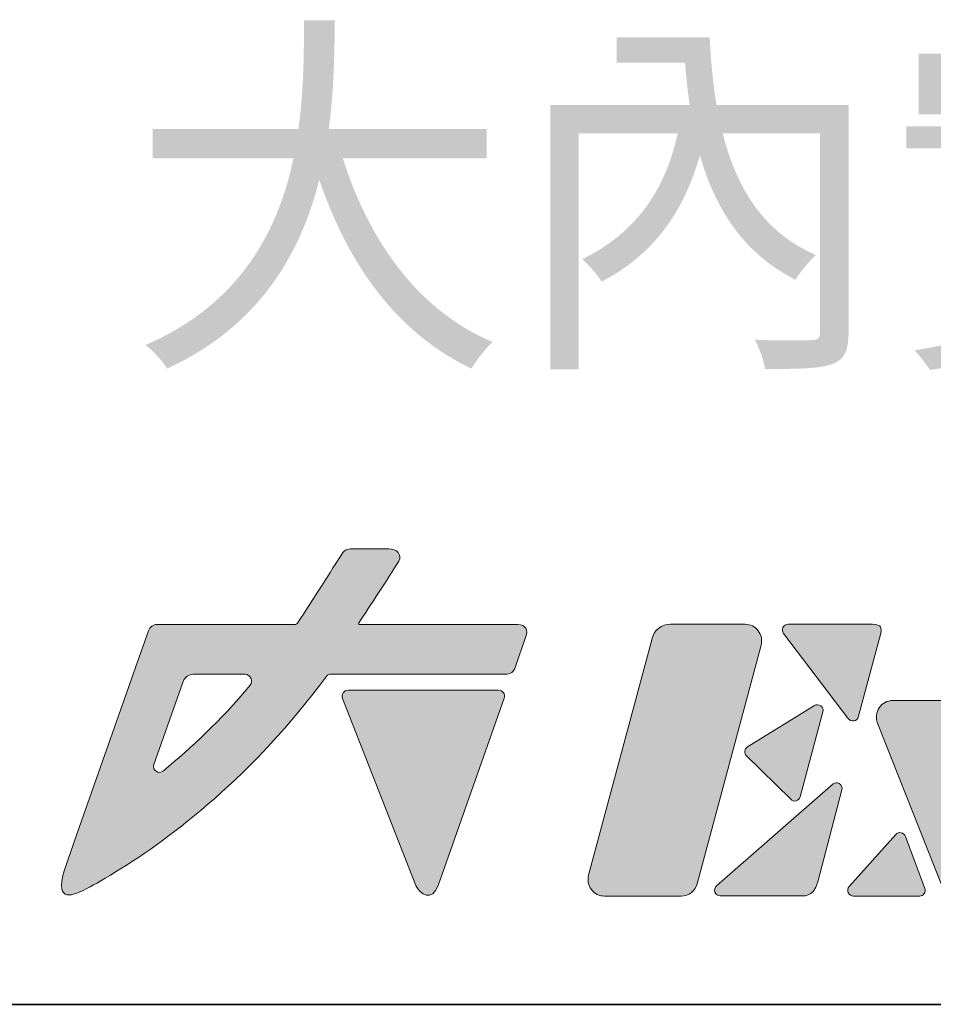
# Model space of a CAD drawing. Header units: millimetres. Extents: x 0 to 297, y 0 to 210.
# Tile 2 of 9: x 180 to 191, y 8 to 20. Entities that reach past the tile are written whole.
import ezdxf

# ---------------------------------------------------------------- set-up
doc = ezdxf.new("R2010")
doc.units = ezdxf.units.MM
doc.layers.add('圖框', color=7, linetype='Continuous', lineweight=35)
doc.layers.add('圖框文字', color=3, linetype='Continuous')
doc.styles.add('SLDTEXTSTYLE1', font='kaiu.ttf', dxfattribs={"bigfont": 'bigfont'})

msp = doc.modelspace()

# ---------------------------------------------------------------- hatches: boundary and pattern name
at = {"layer": '圖框文字'}
h = msp.add_hatch(color=7, dxfattribs=at)
edge = h.paths.add_edge_path(flags=0)
edge.add_line((185.817, 12.341), (185.937, 12.681))
edge.add_spline(control_points=[(185.937, 12.681), (185.961, 12.748), (185.937, 12.819), (185.841, 12.818)], knot_values=[20, 20, 20, 20, 21, 21, 21, 21], weights=[1, 1, 1, 1], degree=3, periodic=0)
edge.add_line((185.841, 12.818), (184.038, 12.818))
edge.add_spline(control_points=[(184.038, 12.818), (184.022, 12.818), (184.023, 12.825), (184.026, 12.83)], knot_values=[22, 22, 22, 22, 22.873626, 22.873626, 22.873626, 22.873626], weights=[1, 1, 1, 1], degree=3, periodic=0)
edge.add_spline(control_points=[(184.026, 12.83), (184.166, 13.049), (184.342, 13.309), (184.485, 13.542)], knot_values=[0.002547, 0.002547, 0.002547, 0.002547, 1, 1, 1, 1], weights=[1, 1, 1, 1], degree=3, periodic=0)
edge.add_spline(control_points=[(184.485, 13.542), (184.528, 13.611), (184.46, 13.685), (184.37, 13.682)], knot_values=[1, 1, 1, 1, 2, 2, 2, 2], weights=[1, 1, 1, 1], degree=3, periodic=0)
edge.add_line((184.37, 13.682), (183.954, 13.682))
edge.add_spline(control_points=[(183.954, 13.682), (183.897, 13.682), (183.866, 13.669), (183.836, 13.622)], knot_values=[3, 3, 3, 3, 4, 4, 4, 4], weights=[1, 1, 1, 1], degree=3, periodic=0)
edge.add_spline(control_points=[(183.836, 13.622), (183.645, 13.326), (183.514, 13.112), (183.329, 12.835)], knot_values=[4, 4, 4, 4, 5, 5, 5, 5], weights=[1, 1, 1, 1], degree=3, periodic=0)
edge.add_spline(control_points=[(183.329, 12.835), (183.321, 12.824), (183.308, 12.818), (183.295, 12.818)], knot_values=[5, 5, 5, 5, 6, 6, 6, 6], weights=[1, 1, 1, 1], degree=3, periodic=0)
edge.add_line((183.295, 12.818), (182.254, 12.818))
edge.add_line((182.254, 12.818), (181.73, 12.818))
edge.add_spline(control_points=[(181.73, 12.818), (181.684, 12.818), (181.643, 12.789), (181.627, 12.745)], knot_values=[8, 8, 8, 8, 9, 9, 9, 9], weights=[1, 1, 1, 1], degree=3, periodic=0)
edge.add_line((181.627, 12.745), (181.48, 12.327))
edge.add_line((181.48, 12.327), (181.453, 12.25))
edge.add_line((181.453, 12.25), (180.814, 10.436))
edge.add_line((180.814, 10.436), (180.666, 10.009))
edge.add_spline(control_points=[(180.666, 10.009), (180.546, 9.617), (180.804, 9.746), (180.883, 9.785)], knot_values=[13, 13, 13, 13, 14, 14, 14, 14], weights=[1, 1, 1, 1], degree=3, periodic=0)
edge.add_spline(control_points=[(180.883, 9.785), (181, 9.843), (181.064, 9.88), (181.261, 10)], knot_values=[14, 14, 14, 14, 15, 15, 15, 15], weights=[1, 1, 1, 1], degree=3, periodic=0)
edge.add_spline(control_points=[(181.261, 10), (181.899, 10.391), (182.817, 11.09), (183.665, 12.233)], knot_values=[15, 15, 15, 15, 16, 16, 16, 16], weights=[1, 1, 1, 1], degree=3, periodic=0)
edge.add_spline(control_points=[(183.665, 12.233), (183.673, 12.244), (183.685, 12.25), (183.698, 12.25)], knot_values=[16, 16, 16, 16, 17, 17, 17, 17], weights=[1, 1, 1, 1], degree=3, periodic=0)
edge.add_line((183.698, 12.25), (185.688, 12.25))
edge.add_spline(control_points=[(185.688, 12.25), (185.773, 12.253), (185.793, 12.272), (185.817, 12.341)], knot_values=[18, 18, 18, 18, 19, 19, 19, 19], weights=[1, 1, 1, 1], degree=3, periodic=0)
edge = h.paths.add_edge_path(flags=0)
edge.add_spline(control_points=[(182.73, 12.25), (182.794, 12.25), (182.827, 12.176), (182.787, 12.126)], knot_values=[3, 3, 3, 3, 4, 4, 4, 4], weights=[1, 1, 1, 1], degree=3, periodic=0)
edge.add_spline(control_points=[(182.787, 12.126), (182.445, 11.709), (182.116, 11.416), (181.798, 11.148)], knot_values=[4, 4, 4, 4, 5, 5, 5, 5], weights=[1, 1, 1, 1], degree=3, periodic=0)
edge.add_spline(control_points=[(181.798, 11.148), (181.746, 11.104), (181.669, 11.157), (181.691, 11.222)], knot_values=[5, 5, 5, 5, 6, 6, 6, 6], weights=[1, 1, 1, 1], degree=3, periodic=0)
edge.add_line((181.691, 11.222), (182.025, 12.169))
edge.add_spline(control_points=[(182.025, 12.169), (182.042, 12.217), (182.088, 12.25), (182.139, 12.25)], knot_values=[1, 1, 1, 1, 2, 2, 2, 2], weights=[1, 1, 1, 1], degree=3, periodic=0)
edge.add_line((182.139, 12.25), (182.73, 12.25))
h = msp.add_hatch(color=7, dxfattribs=at)
edge = h.paths.add_edge_path(flags=0)
edge.add_spline(control_points=[(186.652, 9.957), (186.636, 9.899), (186.647, 9.842), (186.684, 9.794)], knot_values=[7, 7, 7, 7, 8, 8, 8, 8], weights=[1, 1, 1, 1], degree=3, periodic=0)
edge.add_spline(control_points=[(186.684, 9.794), (186.721, 9.745), (186.773, 9.72), (186.834, 9.72)], knot_values=[6, 6, 6, 6, 7, 7, 7, 7], weights=[1, 1, 1, 1], degree=3, periodic=0)
edge.add_line((186.834, 9.72), (187.708, 9.72))
edge.add_spline(control_points=[(187.708, 9.72), (187.795, 9.72), (187.868, 9.776), (187.89, 9.859)], knot_values=[4, 4, 4, 4, 5, 5, 5, 5], weights=[1, 1, 1, 1], degree=3, periodic=0)
edge.add_line((187.89, 9.859), (188.62, 12.584))
edge.add_spline(control_points=[(188.62, 12.584), (188.636, 12.642), (188.624, 12.699), (188.588, 12.747)], knot_values=[2, 2, 2, 2, 3, 3, 3, 3], weights=[1, 1, 1, 1], degree=3, periodic=0)
edge.add_spline(control_points=[(188.588, 12.747), (188.551, 12.795), (188.498, 12.821), (188.438, 12.821)], knot_values=[1, 1, 1, 1, 2, 2, 2, 2], weights=[1, 1, 1, 1], degree=3, periodic=0)
edge.add_line((188.438, 12.821), (187.586, 12.821))
edge.add_spline(control_points=[(187.586, 12.821), (187.486, 12.821), (187.402, 12.756), (187.376, 12.66)], knot_values=[9, 9, 9, 9, 10, 10, 10, 10], weights=[1, 1, 1, 1], degree=3, periodic=0)
edge.add_line((187.376, 12.66), (186.652, 9.957))
h = msp.add_hatch(color=7, dxfattribs=at)
edge = h.paths.add_edge_path(flags=0)
edge.add_spline(control_points=[(188.87, 12.785), (188.859, 12.762), (188.861, 12.737), (188.877, 12.716)], knot_values=[7, 7, 7, 7, 8, 8, 8, 8], weights=[1, 1, 1, 1], degree=3, periodic=0)
edge.add_line((188.877, 12.716), (189.609, 11.75))
edge.add_spline(control_points=[(189.609, 11.75), (189.629, 11.726), (189.655, 11.715), (189.68, 11.719)], knot_values=[5, 5, 5, 5, 6, 6, 6, 6], weights=[1, 1, 1, 1], degree=3, periodic=0)
edge.add_spline(control_points=[(189.68, 11.719), (189.705, 11.724), (189.723, 11.738), (189.734, 11.771)], knot_values=[4, 4, 4, 4, 5, 5, 5, 5], weights=[1, 1, 1, 1], degree=3, periodic=0)
edge.add_line((189.734, 11.771), (189.986, 12.721))
edge.add_spline(control_points=[(189.986, 12.721), (189.993, 12.745), (189.994, 12.774), (189.982, 12.791)], knot_values=[2, 2, 2, 2, 3, 3, 3, 3], weights=[1, 1, 1, 1], degree=3, periodic=0)
edge.add_spline(control_points=[(189.982, 12.791), (189.969, 12.808), (189.949, 12.821), (189.894, 12.821)], knot_values=[1, 1, 1, 1, 2, 2, 2, 2], weights=[1, 1, 1, 1], degree=3, periodic=0)
edge.add_line((189.894, 12.821), (188.929, 12.821))
edge.add_spline(control_points=[(188.929, 12.821), (188.903, 12.821), (188.882, 12.808), (188.87, 12.785)], knot_values=[8, 8, 8, 8, 9, 9, 9, 9], weights=[1, 1, 1, 1], degree=3, periodic=0)
h = msp.add_hatch(color=1, dxfattribs=at)
edge = h.paths.add_edge_path(flags=0)
edge.add_line((183.844, 11.976), (184.681, 9.842))
edge.add_spline(control_points=[(184.681, 9.842), (184.724, 9.735), (184.866, 9.655), (184.935, 9.841)], knot_values=[5, 5, 5, 5, 6, 6, 6, 6], weights=[1, 1, 1, 1], degree=3, periodic=0)
edge.add_line((184.935, 9.841), (185.689, 11.978))
edge.add_spline(control_points=[(185.689, 11.978), (185.705, 12.022), (185.672, 12.068), (185.625, 12.068)], knot_values=[1, 1, 1, 1, 2, 2, 2, 2], weights=[1, 1, 1, 1], degree=3, periodic=0)
edge.add_line((185.625, 12.068), (183.907, 12.068))
edge.add_spline(control_points=[(183.907, 12.068), (183.86, 12.068), (183.827, 12.02), (183.844, 11.976)], knot_values=[3, 3, 3, 3, 4, 4, 4, 4], weights=[1, 1, 1, 1], degree=3, periodic=0)
h = msp.add_hatch(color=7, dxfattribs=at)
edge = h.paths.add_edge_path(flags=0)
edge.add_line((188.454, 11.319), (188.959, 10.824))
edge.add_spline(control_points=[(188.959, 10.824), (188.976, 10.807), (188.998, 10.801), (189.021, 10.807)], knot_values=[7, 7, 7, 7, 8, 8, 8, 8], weights=[1, 1, 1, 1], degree=3, periodic=0)
edge.add_spline(control_points=[(189.021, 10.807), (189.044, 10.814), (189.061, 10.83), (189.067, 10.853)], knot_values=[8, 8, 8, 8, 9, 9, 9, 9], weights=[1, 1, 1, 1], degree=3, periodic=0)
edge.add_line((189.067, 10.853), (189.326, 11.821))
edge.add_spline(control_points=[(189.326, 11.821), (189.334, 11.847), (189.324, 11.874), (189.302, 11.89)], knot_values=[1, 1, 1, 1, 2, 2, 2, 2], weights=[1, 1, 1, 1], degree=3, periodic=0)
edge.add_spline(control_points=[(189.302, 11.89), (189.28, 11.906), (189.252, 11.908), (189.229, 11.893)], knot_values=[2, 2, 2, 2, 3, 3, 3, 3], weights=[1, 1, 1, 1], degree=3, periodic=0)
edge.add_line((189.229, 11.893), (188.465, 11.421))
edge.add_spline(control_points=[(188.465, 11.421), (188.448, 11.41), (188.437, 11.394), (188.435, 11.373)], knot_values=[4, 4, 4, 4, 5, 5, 5, 5], weights=[1, 1, 1, 1], degree=3, periodic=0)
edge.add_spline(control_points=[(188.435, 11.373), (188.433, 11.352), (188.439, 11.334), (188.454, 11.319)], knot_values=[5, 5, 5, 5, 6, 6, 6, 6], weights=[1, 1, 1, 1], degree=3, periodic=0)
h = msp.add_hatch(color=7, dxfattribs=at)
edge = h.paths.add_edge_path(flags=0)
edge.add_spline(control_points=[(189.97, 11.869), (189.934, 11.816), (189.927, 11.754), (189.95, 11.694)], knot_values=[8, 8, 8, 8, 9, 9, 9, 9], weights=[1, 1, 1, 1], degree=3, periodic=0)
edge.add_line((189.95, 11.694), (190.675, 9.86))
edge.add_spline(control_points=[(190.675, 9.86), (190.709, 9.775), (190.787, 9.723), (190.878, 9.723)], knot_values=[6, 6, 6, 6, 7, 7, 7, 7], weights=[1, 1, 1, 1], degree=3, periodic=0)
edge.add_line((190.878, 9.723), (191.56, 9.722))
edge.add_spline(control_points=[(191.56, 9.722), (191.624, 9.722), (191.68, 9.752), (191.716, 9.805)], knot_values=[4, 4, 4, 4, 5, 5, 5, 5], weights=[1, 1, 1, 1], degree=3, periodic=0)
edge.add_spline(control_points=[(191.716, 9.805), (191.752, 9.858), (191.759, 9.921), (191.735, 9.98)], knot_values=[3, 3, 3, 3, 4, 4, 4, 4], weights=[1, 1, 1, 1], degree=3, periodic=0)
edge.add_line((191.735, 9.98), (191.005, 11.814))
edge.add_spline(control_points=[(191.005, 11.814), (190.972, 11.899), (190.894, 11.951), (190.803, 11.951)], knot_values=[1, 1, 1, 1, 2, 2, 2, 2], weights=[1, 1, 1, 1], degree=3, periodic=0)
edge.add_line((190.803, 11.951), (190.126, 11.951))
edge.add_spline(control_points=[(190.126, 11.951), (190.061, 11.951), (190.006, 11.922), (189.97, 11.869)], knot_values=[9, 9, 9, 9, 10, 10, 10, 10], weights=[1, 1, 1, 1], degree=3, periodic=0)
h = msp.add_hatch(color=7, dxfattribs=at)
edge = h.paths.add_edge_path(flags=0)
edge.add_line((189.267, 9.881), (189.543, 10.931))
edge.add_spline(control_points=[(189.543, 10.931), (189.549, 10.955), (189.54, 10.991), (189.511, 11.005)], knot_values=[6, 6, 6, 6, 7, 7, 7, 7], weights=[1, 1, 1, 1], degree=3, periodic=0)
edge.add_spline(control_points=[(189.511, 11.005), (189.488, 11.016), (189.463, 11.015), (189.443, 10.999)], knot_values=[7, 7, 7, 7, 8, 8, 8, 8], weights=[1, 1, 1, 1], degree=3, periodic=0)
edge.add_line((189.443, 10.999), (188.112, 9.836))
edge.add_spline(control_points=[(188.112, 9.836), (188.091, 9.818), (188.084, 9.79), (188.094, 9.764)], knot_values=[1, 1, 1, 1, 2, 2, 2, 2], weights=[1, 1, 1, 1], degree=3, periodic=0)
edge.add_spline(control_points=[(188.094, 9.764), (188.104, 9.738), (188.127, 9.722), (188.155, 9.722)], knot_values=[2, 2, 2, 2, 3, 3, 3, 3], weights=[1, 1, 1, 1], degree=3, periodic=0)
edge.add_line((188.155, 9.722), (189.072, 9.722))
edge.add_spline(control_points=[(189.072, 9.722), (189.091, 9.725), (189.215, 9.694), (189.267, 9.881)], knot_values=[4, 4, 4, 4, 5, 5, 5, 5], weights=[1, 1, 1, 1], degree=3, periodic=0)
h = msp.add_hatch(color=7, dxfattribs=at)
edge = h.paths.add_edge_path(flags=0)
edge.add_spline(control_points=[(190.482, 9.748), (190.495, 9.766), (190.498, 9.787), (190.49, 9.808)], knot_values=[7, 7, 7, 7, 8, 8, 8, 8], weights=[1, 1, 1, 1], degree=3, periodic=0)
edge.add_line((190.49, 9.808), (190.268, 10.401))
edge.add_spline(control_points=[(190.268, 10.401), (190.26, 10.423), (190.242, 10.438), (190.219, 10.443)], knot_values=[5, 5, 5, 5, 6, 6, 6, 6], weights=[1, 1, 1, 1], degree=3, periodic=0)
edge.add_spline(control_points=[(190.219, 10.443), (190.196, 10.447), (190.174, 10.44), (190.158, 10.422)], knot_values=[4, 4, 4, 4, 5, 5, 5, 5], weights=[1, 1, 1, 1], degree=3, periodic=0)
edge.add_line((190.158, 10.422), (189.626, 9.829))
edge.add_spline(control_points=[(189.626, 9.829), (189.609, 9.809), (189.605, 9.782), (189.615, 9.758)], knot_values=[2, 2, 2, 2, 3, 3, 3, 3], weights=[1, 1, 1, 1], degree=3, periodic=0)
edge.add_spline(control_points=[(189.615, 9.758), (189.626, 9.734), (189.649, 9.72), (189.675, 9.72)], knot_values=[1, 1, 1, 1, 2, 2, 2, 2], weights=[1, 1, 1, 1], degree=3, periodic=0)
edge.add_line((189.675, 9.72), (190.429, 9.72))
edge.add_spline(control_points=[(190.429, 9.72), (190.451, 9.72), (190.47, 9.73), (190.482, 9.748)], knot_values=[8, 8, 8, 8, 9, 9, 9, 9], weights=[1, 1, 1, 1], degree=3, periodic=0)

# ---------------------------------------------------------------- linework, layer by layer
at = {"layer": '圖框'}
msp.add_line((290.626, 8.485), (7.778, 8.485), dxfattribs=at)
at = {"layer": '圖框文字', "color": 7, "lineweight": 18}
for p, q in [((184.37, 13.682), (183.954, 13.682)), ((184.37, 13.682), (183.954, 13.682)), ((182.254, 12.818), (181.73, 12.818)), ((182.254, 12.818), (181.73, 12.818)), ((183.295, 12.818), (182.254, 12.818)), ((183.295, 12.818), (182.254, 12.818)), ((185.841, 12.818), (184.038, 12.818)), ((185.841, 12.818), (184.038, 12.818)), ((187.586, 12.821), (188.438, 12.821)), ((187.586, 12.821), (188.438, 12.821)), ((188.929, 12.821), (189.894, 12.821)), ((188.929, 12.821), (189.894, 12.821)), ((181.627, 12.745), (181.48, 12.327)), ((181.627, 12.745), (181.48, 12.327)), ((189.609, 11.75), (188.877, 12.716)), ((189.609, 11.75), (188.877, 12.716)), ((189.986, 12.721), (189.734, 11.771)), ((189.986, 12.721), (189.734, 11.771)), ((185.817, 12.341), (185.937, 12.681)), ((185.817, 12.341), (185.937, 12.681)), ((186.652, 9.957), (187.376, 12.66)), ((186.652, 9.957), (187.376, 12.66)), ((188.62, 12.584), (187.89, 9.859)), ((188.62, 12.584), (187.89, 9.859)), ((181.453, 12.25), (180.814, 10.436)), ((181.453, 12.25), (180.814, 10.436)), ((181.48, 12.327), (181.453, 12.25)), ((181.48, 12.327), (181.453, 12.25)), ((182.139, 12.25), (182.73, 12.25)), ((182.139, 12.25), (182.73, 12.25)), ((183.698, 12.25), (185.688, 12.25)), ((183.698, 12.25), (185.688, 12.25)), ((181.691, 11.222), (182.025, 12.169)), ((181.691, 11.222), (182.025, 12.169)), ((190.126, 11.951), (190.803, 11.951)), ((190.126, 11.951), (190.803, 11.951)), ((189.229, 11.893), (188.465, 11.421)), ((189.229, 11.893), (188.465, 11.421)), ((189.067, 10.853), (189.326, 11.821)), ((189.067, 10.853), (189.326, 11.821)), ((190.675, 9.86), (189.95, 11.694)), ((190.675, 9.86), (189.95, 11.694)), ((188.454, 11.319), (188.959, 10.824)), ((188.454, 11.319), (188.959, 10.824)), ((189.443, 10.999), (188.112, 9.836)), ((189.443, 10.999), (188.112, 9.836)), ((189.267, 9.881), (189.543, 10.931)), ((189.267, 9.881), (189.543, 10.931)), ((180.814, 10.436), (180.666, 10.009)), ((180.814, 10.436), (180.666, 10.009)), ((189.626, 9.829), (190.158, 10.422)), ((189.626, 9.829), (190.158, 10.422)), ((190.268, 10.401), (190.49, 9.808)), ((190.268, 10.401), (190.49, 9.808)), ((187.708, 9.72), (186.834, 9.72)), ((187.708, 9.72), (186.834, 9.72)), ((188.155, 9.722), (189.072, 9.722)), ((188.155, 9.722), (189.072, 9.722)), ((190.429, 9.72), (189.675, 9.72)), ((190.429, 9.72), (189.675, 9.72))]:
    msp.add_line(p, q, dxfattribs=at)
at = {"layer": '圖框文字', "color": 1, "lineweight": 18}
for p, q in [((185.625, 12.068), (183.907, 12.068)), ((185.625, 12.068), (183.907, 12.068)), ((183.844, 11.976), (184.681, 9.842)), ((183.844, 11.976), (184.681, 9.842)), ((184.935, 9.841), (185.689, 11.978)), ((184.935, 9.841), (185.689, 11.978))]:
    msp.add_line(p, q, dxfattribs=at)
at = {"layer": '圖框文字', "color": 7, "lineweight": 18}
for points in [[(183.836, 13.622), (183.645, 13.326), (183.514, 13.112), (183.329, 12.835)], [(183.836, 13.622), (183.645, 13.326), (183.514, 13.112), (183.329, 12.835)], [(183.954, 13.682), (183.897, 13.682), (183.866, 13.669), (183.836, 13.622)], [(183.954, 13.682), (183.897, 13.682), (183.866, 13.669), (183.836, 13.622)], [(184.485, 13.542), (184.528, 13.611), (184.46, 13.685), (184.37, 13.682)], [(184.485, 13.542), (184.528, 13.611), (184.46, 13.685), (184.37, 13.682)], [(184.026, 12.83), (184.166, 13.049), (184.342, 13.309), (184.485, 13.542)], [(184.026, 12.83), (184.166, 13.049), (184.342, 13.309), (184.485, 13.542)], [(181.73, 12.818), (181.684, 12.818), (181.643, 12.789), (181.627, 12.745)], [(181.73, 12.818), (181.684, 12.818), (181.643, 12.789), (181.627, 12.745)], [(183.329, 12.835), (183.321, 12.824), (183.308, 12.818), (183.295, 12.818)], [(183.329, 12.835), (183.321, 12.824), (183.308, 12.818), (183.295, 12.818)], [(184.038, 12.818), (184.022, 12.818), (184.023, 12.825), (184.026, 12.83)], [(184.038, 12.818), (184.022, 12.818), (184.023, 12.825), (184.026, 12.83)], [(185.937, 12.681), (185.961, 12.748), (185.937, 12.819), (185.841, 12.818)], [(185.937, 12.681), (185.961, 12.748), (185.937, 12.819), (185.841, 12.818)], [(187.376, 12.66), (187.402, 12.756), (187.486, 12.821), (187.586, 12.821)], [(187.376, 12.66), (187.402, 12.756), (187.486, 12.821), (187.586, 12.821)], [(188.438, 12.821), (188.498, 12.821), (188.551, 12.795), (188.588, 12.747)], [(188.438, 12.821), (188.498, 12.821), (188.551, 12.795), (188.588, 12.747)], [(188.87, 12.785), (188.882, 12.808), (188.903, 12.821), (188.929, 12.821)], [(188.87, 12.785), (188.882, 12.808), (188.903, 12.821), (188.929, 12.821)], [(189.894, 12.821), (189.949, 12.821), (189.969, 12.808), (189.982, 12.791)], [(189.894, 12.821), (189.949, 12.821), (189.969, 12.808), (189.982, 12.791)], [(188.588, 12.747), (188.624, 12.699), (188.636, 12.642), (188.62, 12.584)], [(188.588, 12.747), (188.624, 12.699), (188.636, 12.642), (188.62, 12.584)], [(188.877, 12.716), (188.861, 12.737), (188.859, 12.762), (188.87, 12.785)], [(188.877, 12.716), (188.861, 12.737), (188.859, 12.762), (188.87, 12.785)], [(189.982, 12.791), (189.994, 12.774), (189.993, 12.745), (189.986, 12.721)], [(189.982, 12.791), (189.994, 12.774), (189.993, 12.745), (189.986, 12.721)], [(182.025, 12.169), (182.042, 12.217), (182.088, 12.25), (182.139, 12.25)], [(182.025, 12.169), (182.042, 12.217), (182.088, 12.25), (182.139, 12.25)], [(182.73, 12.25), (182.794, 12.25), (182.827, 12.176), (182.787, 12.126)], [(182.73, 12.25), (182.794, 12.25), (182.827, 12.176), (182.787, 12.126)], [(183.665, 12.233), (183.673, 12.244), (183.685, 12.25), (183.698, 12.25)], [(183.665, 12.233), (183.673, 12.244), (183.685, 12.25), (183.698, 12.25)], [(185.688, 12.25), (185.773, 12.253), (185.793, 12.272), (185.817, 12.341)], [(185.688, 12.25), (185.773, 12.253), (185.793, 12.272), (185.817, 12.341)], [(181.261, 10), (181.899, 10.391), (182.817, 11.09), (183.665, 12.233)], [(181.261, 10), (181.899, 10.391), (182.817, 11.09), (183.665, 12.233)], [(182.787, 12.126), (182.445, 11.709), (182.116, 11.416), (181.798, 11.148)], [(182.787, 12.126), (182.445, 11.709), (182.116, 11.416), (181.798, 11.148)], [(189.302, 11.89), (189.28, 11.906), (189.252, 11.908), (189.229, 11.893)], [(189.302, 11.89), (189.28, 11.906), (189.252, 11.908), (189.229, 11.893)], [(189.97, 11.869), (190.006, 11.922), (190.061, 11.951), (190.126, 11.951)], [(189.97, 11.869), (190.006, 11.922), (190.061, 11.951), (190.126, 11.951)], [(189.326, 11.821), (189.334, 11.847), (189.324, 11.874), (189.302, 11.89)], [(189.326, 11.821), (189.334, 11.847), (189.324, 11.874), (189.302, 11.89)], [(189.95, 11.694), (189.927, 11.754), (189.934, 11.816), (189.97, 11.869)], [(189.95, 11.694), (189.927, 11.754), (189.934, 11.816), (189.97, 11.869)], [(189.68, 11.719), (189.655, 11.715), (189.629, 11.726), (189.609, 11.75)], [(189.68, 11.719), (189.655, 11.715), (189.629, 11.726), (189.609, 11.75)], [(189.734, 11.771), (189.723, 11.738), (189.705, 11.724), (189.68, 11.719)], [(189.734, 11.771), (189.723, 11.738), (189.705, 11.724), (189.68, 11.719)], [(188.435, 11.373), (188.433, 11.352), (188.439, 11.334), (188.454, 11.319)], [(188.435, 11.373), (188.433, 11.352), (188.439, 11.334), (188.454, 11.319)], [(188.465, 11.421), (188.448, 11.41), (188.437, 11.394), (188.435, 11.373)], [(188.465, 11.421), (188.448, 11.41), (188.437, 11.394), (188.435, 11.373)], [(181.798, 11.148), (181.746, 11.104), (181.669, 11.157), (181.691, 11.222)], [(181.798, 11.148), (181.746, 11.104), (181.669, 11.157), (181.691, 11.222)], [(189.511, 11.005), (189.488, 11.016), (189.463, 11.015), (189.443, 10.999)], [(189.511, 11.005), (189.488, 11.016), (189.463, 11.015), (189.443, 10.999)], [(189.543, 10.931), (189.549, 10.955), (189.54, 10.991), (189.511, 11.005)], [(189.543, 10.931), (189.549, 10.955), (189.54, 10.991), (189.511, 11.005)], [(188.959, 10.824), (188.976, 10.807), (188.998, 10.801), (189.021, 10.807)], [(188.959, 10.824), (188.976, 10.807), (188.998, 10.801), (189.021, 10.807)], [(189.021, 10.807), (189.044, 10.814), (189.061, 10.83), (189.067, 10.853)], [(189.021, 10.807), (189.044, 10.814), (189.061, 10.83), (189.067, 10.853)], [(190.158, 10.422), (190.174, 10.44), (190.196, 10.447), (190.219, 10.443)], [(190.158, 10.422), (190.174, 10.44), (190.196, 10.447), (190.219, 10.443)], [(190.219, 10.443), (190.242, 10.438), (190.26, 10.423), (190.268, 10.401)], [(190.219, 10.443), (190.242, 10.438), (190.26, 10.423), (190.268, 10.401)], [(180.666, 10.009), (180.546, 9.617), (180.804, 9.746), (180.883, 9.785)], [(180.666, 10.009), (180.546, 9.617), (180.804, 9.746), (180.883, 9.785)], [(180.883, 9.785), (181, 9.843), (181.064, 9.88), (181.261, 10)], [(180.883, 9.785), (181, 9.843), (181.064, 9.88), (181.261, 10)], [(186.684, 9.794), (186.647, 9.842), (186.636, 9.899), (186.652, 9.957)], [(186.684, 9.794), (186.647, 9.842), (186.636, 9.899), (186.652, 9.957)], [(186.834, 9.72), (186.773, 9.72), (186.721, 9.745), (186.684, 9.794)], [(186.834, 9.72), (186.773, 9.72), (186.721, 9.745), (186.684, 9.794)], [(187.89, 9.859), (187.868, 9.776), (187.795, 9.72), (187.708, 9.72)], [(187.89, 9.859), (187.868, 9.776), (187.795, 9.72), (187.708, 9.72)], [(188.112, 9.836), (188.091, 9.818), (188.084, 9.79), (188.094, 9.764)], [(188.112, 9.836), (188.091, 9.818), (188.084, 9.79), (188.094, 9.764)], [(189.072, 9.722), (189.091, 9.725), (189.215, 9.694), (189.267, 9.881)], [(189.072, 9.722), (189.091, 9.725), (189.215, 9.694), (189.267, 9.881)], [(189.615, 9.758), (189.605, 9.782), (189.609, 9.809), (189.626, 9.829)], [(189.615, 9.758), (189.605, 9.782), (189.609, 9.809), (189.626, 9.829)], [(190.49, 9.808), (190.498, 9.787), (190.495, 9.766), (190.482, 9.748)], [(190.49, 9.808), (190.498, 9.787), (190.495, 9.766), (190.482, 9.748)], [(188.094, 9.764), (188.104, 9.738), (188.127, 9.722), (188.155, 9.722)], [(188.094, 9.764), (188.104, 9.738), (188.127, 9.722), (188.155, 9.722)], [(189.675, 9.72), (189.649, 9.72), (189.626, 9.734), (189.615, 9.758)], [(189.675, 9.72), (189.649, 9.72), (189.626, 9.734), (189.615, 9.758)], [(190.482, 9.748), (190.47, 9.73), (190.451, 9.72), (190.429, 9.72)], [(190.482, 9.748), (190.47, 9.73), (190.451, 9.72), (190.429, 9.72)]]:
    msp.add_open_spline(points, degree=3, dxfattribs=at)
at = {"layer": '圖框文字', "color": 1, "lineweight": 18}
for points in [[(183.907, 12.068), (183.86, 12.068), (183.827, 12.02), (183.844, 11.976)], [(183.907, 12.068), (183.86, 12.068), (183.827, 12.02), (183.844, 11.976)], [(185.689, 11.978), (185.705, 12.022), (185.672, 12.068), (185.625, 12.068)], [(185.689, 11.978), (185.705, 12.022), (185.672, 12.068), (185.625, 12.068)], [(184.681, 9.842), (184.724, 9.735), (184.866, 9.655), (184.935, 9.841)], [(184.681, 9.842), (184.724, 9.735), (184.866, 9.655), (184.935, 9.841)]]:
    msp.add_open_spline(points, degree=3, dxfattribs=at)

# ---------------------------------------------------------------- texts
at = {"layer": '圖框文字', "insert": (198.731, 19.251), "char_height": 3.175, "attachment_point": 2, "style": 'SLDTEXTSTYLE1'}
msp.add_mtext('大內實業有限公司', dxfattribs=at)

doc.saveas('drawing.dxf')
